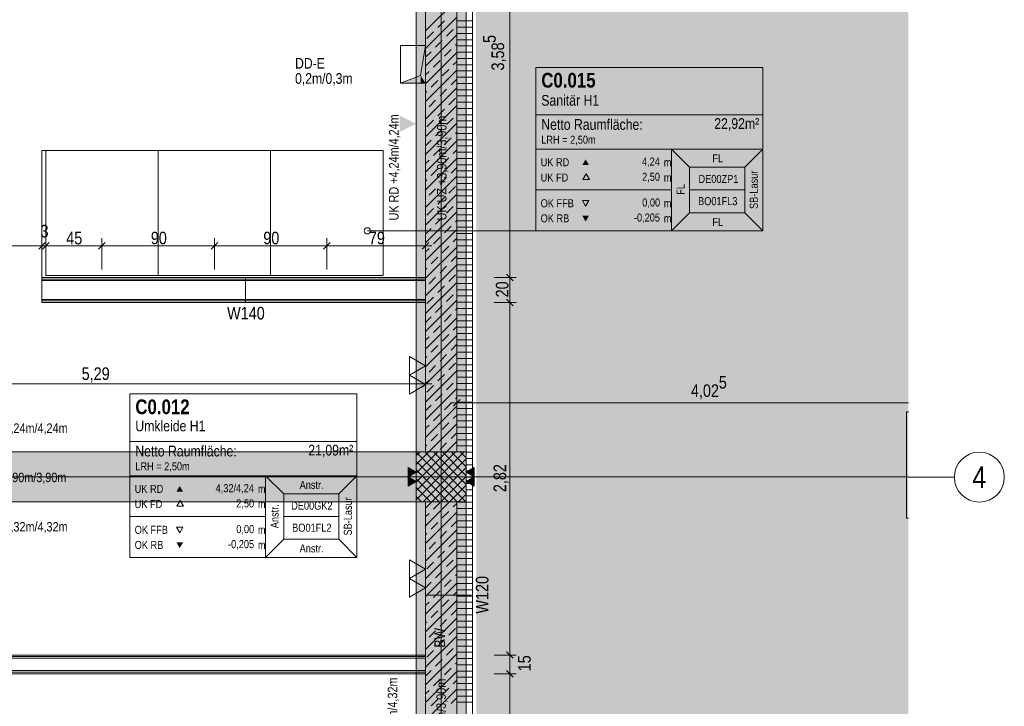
# Model space of a CAD drawing. Extents: x -500 to 300, y 62 to 1162.
# Tile 68 of 90: x -66 to 92, y 573 to 683. Entities that reach past the tile are written whole.
import ezdxf
from ezdxf.enums import TextEntityAlignment as Align
from ezdxf.lldxf.tags import DXFTag

# ---------------------------------------------------------------- set-up
doc = ezdxf.new("R2010")
doc.units = 0
doc.layers.get('0').update_dxf_attribs({"lineweight": 13})
for name, color, linetype, lineweight, true_color in [('00 -Bauelemente -Dämmung innen', 7, 'Continuous', 9, 0xff7fe6), ('00 -Bauelemente -Gipskarton', 7, 'Continuous', 9, 0xff7fe6), ('00_Beschriftung UZ', 3, 'Continuous', 35, 0x00ff00), ('30 -33 Aussenwände- 3 Aussenstützen', 7, 'Continuous', 50, 0x0000dd), ('30 -34 Innenwände- 1 tragend', 7, 'Continuous', 13, 0xdd0806), ('30 -34 Innenwände- 2 nichttragend', 7, 'Continuous', 18, 0xff7fe6), ('30 -35 Decken- 1 Konstruktion-Träger- Stahlbeton', 7, 'Continuous', 13, 0x33aa00), ('30 -35 Decken- 11 Durchbruch', 5, 'Continuous', 15, 0x0000ff), ('40 -41 Abwasser_Wasser_Gas- 1 Abwasser + sanitäre Anlagen', 7, 'Continuous', 9, 0xff6633), ('60 -61 Ausstattung -1 Möbel -verdeckt', 9, 'fein_strichliert-A06G93KA8I', 13, 0x808080), ('70 -72 Beschriftung- 2 Beschriftung Bauteile', 7, 'Continuous', 9, 0x9999ff), ('70 -75 Raumstempel- 1 Raumstempel', 7, 'Continuous', 25, 0xff6600), ('70 -75 Raumstempel-2 Verweislinie', 7, 'Continuous', 9, 0xff6600), ('70 -76 Bemaßung- 2 Allgemein', 9, 'Continuous', 5, 0x808080), ('iwb_Layout Achsbezeichung', 1, 'Continuous', 13, 0xff0000), ('iwb_Layout BA_Markierung', 7, 'Continuous', 9, 0xbadcdc), ('iwb_Schraffur_BW', 7, 'Continuous', 13, 0x7400e8), ('iwb_Schraffur_Unterzug', 7, 'Continuous', 5, 0xffffcc), ('iwb_Sichtbeton', 2, 'Continuous', 50, 0xffff00), ('iwb_Sichtbeton-Shading', 2, 'Continuous', 50, 0xffff00)]:
    doc.layers.add(name, color=color, linetype=linetype, lineweight=lineweight, true_color=true_color)
for name, color, linetype, lineweight in [('70 -71 Achsen- 1 Gebäudeachsen', 7, 'STRICHPUNKT2-A06G93K98I', 18), ('70 -73 Bauteildarst.- 2 verdeckt 0.15', 7, 'fein_strichliert-A06G93KA8I', 15), ('70 -75 Raumstempel- 3 Wandstempel', 7, 'Continuous', 50), ('Keine', 7, 'Continuous', 9)]:
    doc.layers.add(name, color=color, linetype=linetype, lineweight=lineweight)
doc.styles.get("Standard").update_dxf_attribs({"font": 'ARIALN.TTF'})
tags = doc.linetypes.add('fein_strichliert-A06G93KA8I', pattern=[4, 1, -2, 1]).pattern_tags.tags
tags[8:9] = [DXFTag(74, 4), DXFTag(75, 0), DXFTag(340, '0'), DXFTag(46, 0.0), DXFTag(50, 0.0), DXFTag(44, 0.0), DXFTag(45, 0.0)]
tags[6:7] = [DXFTag(74, 4), DXFTag(75, 0), DXFTag(340, '0'), DXFTag(46, 0.0), DXFTag(50, 0.0), DXFTag(44, 0.0), DXFTag(45, 0.0)]
tags[4:5] = [DXFTag(74, 4), DXFTag(75, 0), DXFTag(340, '0'), DXFTag(46, 0.0), DXFTag(50, 0.0), DXFTag(44, 0.0), DXFTag(45, 0.0)]
tags = doc.linetypes.add('STRICHPUNKT2', pattern=[12.7, 6.35, -3.175, 0, -3.175]).pattern_tags.tags
tags[10:11] = [DXFTag(74, 4), DXFTag(75, 0), DXFTag(340, '0'), DXFTag(46, 0.0), DXFTag(50, 0.0), DXFTag(44, 0.0), DXFTag(45, 0.0)]
tags[8:9] = [DXFTag(74, 4), DXFTag(75, 0), DXFTag(340, '0'), DXFTag(46, 0.0), DXFTag(50, 0.0), DXFTag(44, 0.0), DXFTag(45, 0.0)]
tags[6:7] = [DXFTag(74, 4), DXFTag(75, 0), DXFTag(340, '0'), DXFTag(46, 0.0), DXFTag(50, 0.0), DXFTag(44, 0.0), DXFTag(45, 0.0)]
tags[4:5] = [DXFTag(74, 4), DXFTag(75, 0), DXFTag(340, '0'), DXFTag(46, 0.0), DXFTag(50, 0.0), DXFTag(44, 0.0), DXFTag(45, 0.0)]
tags = doc.linetypes.add('STRICHPUNKT2-A06G93K98I', pattern=[12.7, 6.35, -3.175, 0, -3.175]).pattern_tags.tags
tags[10:11] = [DXFTag(74, 4), DXFTag(75, 0), DXFTag(340, '0'), DXFTag(46, 0.0), DXFTag(50, 0.0), DXFTag(44, 0.0), DXFTag(45, 0.0)]
tags[8:9] = [DXFTag(74, 4), DXFTag(75, 0), DXFTag(340, '0'), DXFTag(46, 0.0), DXFTag(50, 0.0), DXFTag(44, 0.0), DXFTag(45, 0.0)]
tags[6:7] = [DXFTag(74, 4), DXFTag(75, 0), DXFTag(340, '0'), DXFTag(46, 0.0), DXFTag(50, 0.0), DXFTag(44, 0.0), DXFTag(45, 0.0)]
tags[4:5] = [DXFTag(74, 4), DXFTag(75, 0), DXFTag(340, '0'), DXFTag(46, 0.0), DXFTag(50, 0.0), DXFTag(44, 0.0), DXFTag(45, 0.0)]

# ---------------------------------------------------------------- blocks, each defined once
blk = doc.blocks.new('Shading-A06G93H18I', base_point=(43.75, 776.65))
at = {"layer": 'iwb_Sichtbeton-Shading', "color": 51, "true_color": 0xffff7f}
blk.add_solid([(-0.5, 772.25), (-0.5, 317.12), (-1.1, 771.65), (-1.1, 317.12)], dxfattribs=at)
blk = doc.blocks.new('Polygon-A06G93K38I')
at = {"color": 0, "linetype": 'ByBlock', "lineweight": -2, "ltscale": 0.13}
blk.add_solid([(7.39, 86.7), (7.23, 1083.81), (76.5, 86.52), (76.5, 1083.81)], dxfattribs=at)
blk = doc.blocks.new('Referenz-A06G93KB8I')
at = {"layer": '00 -Bauelemente -Dämmung innen', "color": 0, "linetype": 'Continuous', "lineweight": -2, "ltscale": 0.13}
for p, q in [((-0.8, 640.85), (-62.2, 640.85)), ((-0.8, 637.85), (-62.2, 637.85)), ((-151.8, 580.45), (-0.8, 580.45)), ((-151.8, 578.45), (-0.8, 578.45))]:
    blk.add_line(p, q, dxfattribs=at)
at = {"layer": '00 -Bauelemente -Gipskarton', "color": 0, "linetype": 'Continuous', "lineweight": -2, "ltscale": 0.13}
for p, q in [((-0.8, 641.35), (-62.2, 641.35)), ((-0.8, 641.1), (-62.2, 641.1)), ((-0.8, 640.85), (-62.2, 640.85)), ((-0.8, 637.85), (-62.2, 637.85)), ((-0.8, 637.6), (-62.2, 637.6)), ((-0.8, 637.35), (-62.2, 637.35)), ((-151.8, 580.45), (-0.8, 580.45)), ((-151.55, 580.7), (-0.8, 580.7)), ((-151.3, 580.95), (-0.8, 580.95)), ((-151.8, 578.45), (-0.8, 578.45)), ((-151.55, 578.2), (-0.8, 578.2)), ((-151.3, 577.95), (-0.8, 577.95))]:
    blk.add_line(p, q, dxfattribs=at)
at = {"layer": '00_Beschriftung UZ', "color": 0, "lineweight": -2}
for points in [[(-4.97, 664.61), (-2.3, 665.94), (-4.97, 667.28)], [(0.37, 664.61), (-2.3, 665.94), (0.37, 667.28)]]:
    blk.add_solid(points, dxfattribs=at)
at = {"layer": '30 -33 Aussenwände- 3 Aussenstützen', "color": 0, "lineweight": -2}
for p, q in [((-2.3, 612.85), (-1.69, 613.45)), ((-2.3, 611.43), (-0.28, 613.45)), ((-2.3, 610.02), (1.14, 613.45)), ((-2.3, 608.6), (2.55, 613.45)), ((-2.3, 607.19), (3.97, 613.45)), ((-2.3, 605.77), (5.38, 613.45)), ((-2.3, 613.4), (5.65, 605.45)), ((-0.94, 613.45), (5.7, 606.81)), ((0.47, 613.45), (5.7, 608.23)), ((1.89, 613.45), (5.7, 609.64)), ((3.3, 613.45), (5.7, 611.05)), ((4.72, 613.45), (5.7, 612.47)), ((-2.3, 611.98), (4.23, 605.45)), ((-1.21, 605.45), (5.7, 612.36)), ((-2.3, 610.57), (2.82, 605.45)), ((0.21, 605.45), (5.7, 610.95)), ((1.7, 610.45), (1.7, 608.45)), ((-2.3, 609.16), (1.4, 605.45)), ((0.7, 609.45), (2.7, 609.45)), ((1.62, 605.45), (5.7, 609.53)), ((-2.3, 607.74), (-0.01, 605.45)), ((3.04, 605.45), (5.7, 608.12)), ((-2.3, 606.33), (-1.43, 605.45)), ((4.45, 605.45), (5.7, 606.7))]:
    blk.add_line(p, q, dxfattribs=at)
at = {"layer": '30 -33 Aussenwände- 3 Aussenstützen', "color": 0, "linetype": 'Continuous', "lineweight": -2, "ltscale": 0.13}
for p, q in [((5.7, 613.45), (-2.3, 613.45)), ((-2.3, 613.45), (-2.3, 605.45)), ((5.7, 605.45), (5.7, 613.45)), ((-2.3, 605.45), (5.7, 605.45))]:
    blk.add_line(p, q, dxfattribs=at)
at = {"layer": '30 -34 Innenwände- 1 tragend', "color": 0, "linetype": 'Continuous', "lineweight": -2, "ltscale": 0.13}
for p, q in [((-0.8, 613.45), (-0.8, 770.45)), ((6.7, 613.45), (6.7, 770.45)), ((-0.8, 613.45), (5.7, 613.45)), ((-0.8, 605.45), (5.7, 605.45)), ((-0.8, 580.95), (-0.8, 605.45)), ((6.7, 553.45), (6.7, 605.45)), ((-0.8, 553.45), (-0.8, 577.95))]:
    blk.add_line(p, q, dxfattribs=at)
at = {"layer": '30 -34 Innenwände- 1 tragend', "color": 0, "lineweight": -2}
for p, q in [((-0.8, 613.45), (-0.8, 770.45)), ((4.2, 613.45), (4.2, 770.45)), ((-0.8, 680.81), (4.2, 685.81)), ((-0.8, 677.98), (4.2, 682.98)), ((1.16, 681.36), (2.22, 682.42)), ((2.57, 679.94), (3.63, 681)), ((-0.8, 675.16), (4.2, 680.16)), ((-0.61, 679.59), (0.45, 680.65)), ((0.81, 678.18), (1.87, 679.24)), ((2.22, 676.76), (3.28, 677.82)), ((3.99, 678.53), (4.2, 678.74)), ((-0.8, 676.57), (0.1, 677.47)), ((-0.8, 672.33), (4.2, 677.33)), ((0.45, 674.99), (1.51, 676.05)), ((1.87, 673.58), (2.93, 674.64)), ((3.63, 675.35), (4.2, 675.91)), ((-0.8, 669.5), (4.2, 674.5)), ((-0.8, 673.74), (-0.25, 674.29)), ((3.28, 672.16), (4.2, 673.09)), ((-0.8, 666.67), (4.2, 671.67)), ((0.1, 671.81), (1.16, 672.87)), ((1.51, 670.4), (2.57, 671.46)), ((-0.8, 670.91), (-0.61, 671.1)), ((2.93, 668.98), (3.99, 670.04)), ((-0.8, 663.84), (4.2, 668.84)), ((-0.25, 668.63), (0.81, 669.69)), ((1.16, 667.22), (2.22, 668.28)), ((2.57, 665.8), (3.63, 666.86)), ((-0.8, 661.01), (4.2, 666.01)), ((-0.61, 665.45), (0.45, 666.51)), ((0.81, 664.03), (1.87, 665.09)), ((2.22, 662.62), (3.28, 663.68)), ((3.99, 664.39), (4.2, 664.6)), ((-0.8, 662.43), (0.1, 663.33)), ((-0.8, 658.19), (4.2, 663.19)), ((0.45, 660.85), (1.51, 661.91)), ((1.87, 659.44), (2.93, 660.5)), ((3.63, 661.2), (4.2, 661.77)), ((-0.8, 655.36), (4.2, 660.36)), ((-0.8, 659.6), (-0.25, 660.14)), ((3.28, 658.02), (4.2, 658.94)), ((-0.8, 652.53), (4.2, 657.53)), ((0.1, 657.67), (1.16, 658.73)), ((1.51, 656.26), (2.57, 657.32)), ((-0.8, 656.77), (-0.61, 656.96)), ((2.93, 654.84), (3.99, 655.9)), ((-0.8, 649.7), (4.2, 654.7)), ((-0.25, 654.49), (0.81, 655.55)), ((1.16, 653.07), (2.22, 654.13)), ((2.57, 651.66), (3.63, 652.72)), ((-0.8, 646.87), (4.2, 651.87)), ((-0.61, 651.31), (0.45, 652.37)), ((0.81, 649.89), (1.87, 650.95)), ((2.22, 648.48), (3.28, 649.54)), ((3.99, 650.24), (4.2, 650.46)), ((-0.8, 648.29), (0.1, 649.18)), ((-0.8, 644.04), (4.2, 649.04)), ((0.45, 646.71), (1.51, 647.77)), ((-0.8, 641.22), (4.2, 646.22)), ((1.87, 645.29), (2.93, 646.36)), ((3.63, 647.06), (4.2, 647.63)), ((-0.8, 645.46), (-0.25, 646)), ((3.28, 643.88), (4.2, 644.8)), ((-0.8, 638.39), (4.2, 643.39)), ((0.1, 643.53), (1.16, 644.59)), ((1.51, 642.11), (2.57, 643.17)), ((-0.8, 642.63), (-0.61, 642.82)), ((2.93, 640.7), (3.99, 641.76)), ((-0.8, 635.56), (4.2, 640.56)), ((-0.25, 640.35), (0.81, 641.41)), ((1.16, 638.93), (2.22, 639.99)), ((2.57, 637.52), (3.63, 638.58)), ((-0.8, 632.73), (4.2, 637.73)), ((-0.61, 637.16), (0.45, 638.22)), ((0.81, 635.75), (1.87, 636.81)), ((2.22, 634.33), (3.28, 635.4)), ((3.99, 636.1), (4.2, 636.32)), ((-0.8, 634.14), (0.1, 635.04)), ((-0.8, 629.9), (4.2, 634.9)), ((0.45, 632.57), (1.51, 633.63)), ((-0.8, 627.07), (4.2, 632.07)), ((1.87, 631.15), (2.93, 632.21)), ((3.63, 632.92), (4.2, 633.49)), ((-0.8, 631.32), (-0.25, 631.86)), ((0.1, 629.39), (1.16, 630.45)), ((3.28, 629.74), (4.2, 630.66)), ((-0.8, 624.24), (4.2, 629.24)), ((1.51, 627.97), (2.57, 629.03)), ((-0.8, 628.49), (-0.61, 628.68)), ((2.93, 626.56), (3.99, 627.62)), ((-0.8, 621.42), (4.2, 626.42)), ((-0.25, 626.2), (0.81, 627.26)), ((1.16, 624.79), (2.22, 625.85)), ((2.57, 623.37), (3.63, 624.44)), ((-0.8, 618.59), (4.2, 623.59)), ((-0.61, 623.02), (0.45, 624.08)), ((0.81, 621.61), (1.87, 622.67)), ((2.22, 620.19), (3.28, 621.25)), ((3.99, 621.96), (4.2, 622.17)), ((-0.8, 620), (0.1, 620.9)), ((-0.8, 615.76), (4.2, 620.76)), ((0.45, 618.42), (1.51, 619.49)), ((-0.28, 613.45), (4.2, 617.93)), ((1.87, 617.01), (2.93, 618.07)), ((3.63, 618.78), (4.2, 619.34)), ((-0.8, 617.17), (-0.25, 617.72)), ((0.1, 615.24), (1.16, 616.3)), ((3.28, 615.6), (4.2, 616.52)), ((1.51, 613.83), (2.57, 614.89)), ((2.55, 613.45), (4.2, 615.1)), ((-0.8, 614.34), (-0.61, 614.54)), ((3.97, 613.45), (3.99, 613.48)), ((-0.8, 604.45), (0.21, 605.45)), ((-0.8, 601.62), (3.04, 605.45)), ((-0.8, 553.45), (-0.8, 605.45)), ((0.45, 604.28), (1.51, 605.34)), ((4.2, 553.45), (4.2, 605.45)), ((-0.8, 598.79), (4.2, 603.79)), ((1.87, 602.87), (2.93, 603.93)), ((3.63, 604.64), (4.2, 605.2)), ((-0.8, 603.03), (-0.25, 603.58)), ((0.1, 601.1), (1.16, 602.16)), ((3.28, 601.45), (4.2, 602.37)), ((-0.8, 595.96), (4.2, 600.96)), ((1.51, 599.69), (2.57, 600.75)), ((-0.8, 600.2), (-0.61, 600.39)), ((-0.25, 597.92), (0.81, 598.98)), ((2.93, 598.27), (3.99, 599.33)), ((-0.8, 593.13), (4.2, 598.13)), ((1.16, 596.5), (2.22, 597.57)), ((-0.61, 594.74), (0.45, 595.8)), ((2.57, 595.09), (3.63, 596.15)), ((-0.8, 590.3), (4.2, 595.3)), ((0.81, 593.32), (1.87, 594.38)), ((-0.8, 591.72), (0.1, 592.62)), ((2.22, 591.91), (3.28, 592.97)), ((3.99, 593.68), (4.2, 593.89)), ((-0.8, 587.47), (4.2, 592.47)), ((0.45, 590.14), (1.51, 591.2)), ((3.63, 590.49), (4.2, 591.06)), ((-0.8, 584.65), (4.2, 589.65)), ((1.87, 588.73), (2.93, 589.79)), ((-0.8, 588.89), (-0.25, 589.43)), ((0.1, 586.96), (1.16, 588.02)), ((3.28, 587.31), (4.2, 588.23)), ((-0.8, 581.82), (4.2, 586.82)), ((1.51, 585.54), (2.57, 586.61)), ((-0.8, 586.06), (-0.61, 586.25)), ((-0.25, 583.78), (0.81, 584.84)), ((2.93, 584.13), (3.99, 585.19)), ((-0.8, 578.99), (4.2, 583.99)), ((1.16, 582.36), (2.22, 583.42)), ((-0.61, 580.59), (0.45, 581.66)), ((2.57, 580.95), (3.63, 582.01)), ((-0.8, 576.16), (4.2, 581.16)), ((0.81, 579.18), (1.87, 580.24)), ((-0.8, 577.58), (0.1, 578.47)), ((2.22, 577.77), (3.28, 578.83)), ((3.99, 579.53), (4.2, 579.75)), ((-0.8, 573.33), (4.2, 578.33)), ((0.45, 576), (1.51, 577.06)), ((3.63, 576.35), (4.2, 576.92)), ((-0.8, 570.5), (4.2, 575.5)), ((-0.8, 574.75), (-0.25, 575.29)), ((1.87, 574.58), (2.93, 575.64)), ((0.1, 572.82), (1.16, 573.88)), ((3.28, 573.17), (4.2, 574.09))]:
    blk.add_line(p, q, dxfattribs=at)
at = {"layer": '30 -34 Innenwände- 2 nichttragend', "color": 0, "lineweight": -2}
for p, q in [((4.2, 613.45), (4.2, 770.45)), ((6.7, 613.45), (6.7, 770.45)), ((6.7, 682.39), (4.2, 682.39)), ((6.7, 681.39), (4.2, 681.39)), ((6.7, 680.39), (4.2, 680.39)), ((6.7, 679.39), (4.2, 679.39)), ((6.7, 678.39), (4.2, 678.39)), ((6.7, 677.39), (4.2, 677.39)), ((6.7, 676.39), (4.2, 676.39)), ((6.7, 675.39), (4.2, 675.39)), ((6.7, 674.39), (4.2, 674.39)), ((6.7, 673.39), (4.2, 673.39)), ((6.7, 672.39), (4.2, 672.39)), ((6.7, 671.39), (4.2, 671.39)), ((6.7, 670.39), (4.2, 670.39)), ((6.7, 669.39), (4.2, 669.39)), ((6.7, 668.39), (4.2, 668.39)), ((6.7, 667.39), (4.2, 667.39)), ((6.7, 666.39), (4.2, 666.39)), ((6.7, 665.39), (4.2, 665.39)), ((6.7, 664.39), (4.2, 664.39)), ((6.7, 663.39), (4.2, 663.39)), ((6.7, 662.39), (4.2, 662.39)), ((6.7, 661.39), (4.2, 661.39)), ((6.7, 660.39), (4.2, 660.39)), ((6.7, 659.39), (4.2, 659.39)), ((6.7, 658.39), (4.2, 658.39)), ((6.7, 657.39), (4.2, 657.39)), ((6.7, 656.39), (4.2, 656.39)), ((6.7, 655.39), (4.2, 655.39)), ((6.7, 654.39), (4.2, 654.39)), ((6.7, 653.39), (4.2, 653.39)), ((6.7, 652.39), (4.2, 652.39)), ((6.7, 651.39), (4.2, 651.39)), ((6.7, 650.39), (4.2, 650.39)), ((6.7, 649.39), (4.2, 649.39)), ((6.7, 648.39), (4.2, 648.39)), ((6.7, 647.39), (4.2, 647.39)), ((6.7, 646.39), (4.2, 646.39)), ((6.7, 645.39), (4.2, 645.39)), ((6.7, 644.39), (4.2, 644.39)), ((6.7, 643.39), (4.2, 643.39)), ((6.7, 642.39), (4.2, 642.39)), ((6.7, 641.39), (4.2, 641.39)), ((6.7, 640.39), (4.2, 640.39)), ((6.7, 639.39), (4.2, 639.39)), ((6.7, 638.39), (4.2, 638.39)), ((6.7, 637.39), (4.2, 637.39)), ((6.7, 636.39), (4.2, 636.39)), ((6.7, 635.39), (4.2, 635.39)), ((6.7, 634.39), (4.2, 634.39)), ((6.7, 633.39), (4.2, 633.39)), ((6.7, 632.39), (4.2, 632.39)), ((6.7, 631.39), (4.2, 631.39)), ((6.7, 630.39), (4.2, 630.39)), ((6.7, 629.39), (4.2, 629.39)), ((6.7, 628.39), (4.2, 628.39)), ((6.7, 627.39), (4.2, 627.39)), ((6.7, 626.39), (4.2, 626.39)), ((6.7, 625.39), (4.2, 625.39)), ((6.7, 624.39), (4.2, 624.39)), ((6.7, 623.39), (4.2, 623.39)), ((6.7, 622.39), (4.2, 622.39)), ((6.7, 621.39), (4.2, 621.39)), ((6.7, 620.39), (4.2, 620.39)), ((6.7, 619.39), (4.2, 619.39)), ((6.7, 618.39), (4.2, 618.39)), ((6.7, 617.39), (4.2, 617.39)), ((6.7, 616.39), (4.2, 616.39)), ((6.7, 615.39), (4.2, 615.39)), ((6.7, 614.39), (4.2, 614.39)), ((5.7, 613.45), (5.7, 605.45)), ((5.7, 613.39), (6.7, 613.39)), ((6.7, 613.45), (6.7, 605.45)), ((5.7, 612.39), (6.7, 612.39)), ((5.7, 611.39), (6.7, 611.39)), ((5.7, 610.39), (6.7, 610.39)), ((5.7, 609.39), (6.7, 609.39)), ((5.7, 608.39), (6.7, 608.39)), ((5.7, 607.39), (6.7, 607.39)), ((4.2, 553.45), (4.2, 605.45)), ((6.7, 605.39), (4.2, 605.39)), ((5.7, 606.39), (6.7, 606.39)), ((6.7, 553.45), (6.7, 605.45)), ((6.7, 604.39), (4.2, 604.39)), ((6.7, 603.39), (4.2, 603.39)), ((6.7, 602.39), (4.2, 602.39)), ((6.7, 601.39), (4.2, 601.39)), ((6.7, 600.39), (4.2, 600.39)), ((6.7, 599.39), (4.2, 599.39)), ((6.7, 598.39), (4.2, 598.39)), ((6.7, 597.39), (4.2, 597.39)), ((6.7, 596.39), (4.2, 596.39)), ((6.7, 595.39), (4.2, 595.39)), ((6.7, 594.39), (4.2, 594.39)), ((6.7, 593.39), (4.2, 593.39)), ((6.7, 592.39), (4.2, 592.39)), ((6.7, 591.39), (4.2, 591.39)), ((6.7, 590.39), (4.2, 590.39)), ((6.7, 589.39), (4.2, 589.39)), ((6.7, 588.39), (4.2, 588.39)), ((6.7, 587.39), (4.2, 587.39)), ((6.7, 586.39), (4.2, 586.39)), ((6.7, 585.39), (4.2, 585.39)), ((6.7, 584.39), (4.2, 584.39)), ((6.7, 583.39), (4.2, 583.39)), ((6.7, 582.39), (4.2, 582.39)), ((6.7, 581.39), (4.2, 581.39)), ((6.7, 580.39), (4.2, 580.39)), ((6.7, 579.39), (4.2, 579.39)), ((6.7, 578.39), (4.2, 578.39)), ((6.7, 577.39), (4.2, 577.39)), ((6.7, 576.39), (4.2, 576.39)), ((6.7, 575.39), (4.2, 575.39)), ((6.7, 574.39), (4.2, 574.39)), ((6.7, 573.39), (4.2, 573.39))]:
    blk.add_line(p, q, dxfattribs=at)
at = {"layer": '30 -34 Innenwände- 2 nichttragend', "color": 0, "linetype": 'Continuous', "lineweight": -2, "ltscale": 0.13}
for p, q in [((-62.2, 661.65), (-61.6, 661.65)), ((-62.2, 661.65), (-62.2, 641.35)), ((-61.6, 661.65), (-61.6, 641.65)), ((-0.8, 641.35), (-62.2, 641.35)), ((-62.2, 641.35), (-62.2, 637.35)), ((-0.8, 641.35), (-0.8, 637.35)), ((-0.8, 637.35), (-62.2, 637.35)), ((5.7, 613.45), (5.7, 605.45)), ((6.7, 613.45), (6.7, 605.45)), ((-151.3, 580.95), (-0.8, 580.95)), ((-151.3, 577.95), (-0.8, 577.95))]:
    blk.add_line(p, q, dxfattribs=at)
at = {"layer": '30 -35 Decken- 1 Konstruktion-Träger- Stahlbeton', "color": 0, "linetype": 'fein_strichliert-A06G93KA8I', "lineweight": -2, "ltscale": 0.13}
for p, q in [((-2.3, 227.45), (-2.3, 770.45)), ((5.7, 227.45), (5.7, 770.45)), ((-298.3, 613.45), (-2.3, 613.45)), ((-298.3, 605.45), (-2.3, 605.45))]:
    blk.add_line(p, q, dxfattribs=at)
at = {"layer": '30 -35 Decken- 1 Konstruktion-Träger- Stahlbeton', "color": 0, "lineweight": -2}
blk.add_line((-2.3, 613.45), (-2.3, 605.45), dxfattribs=at)
at = {"layer": '30 -35 Decken- 11 Durchbruch', "color": 0, "linetype": 'Continuous', "lineweight": -2, "ltscale": 0.13}
for p, q in [((-4.8, 672.45), (-4.8, 678.45)), ((-4.8, 678.45), (-0.8, 678.45)), ((-0.8, 678.45), (-1.6, 673.65)), ((-0.8, 672.45), (-0.8, 678.45)), ((-1.6, 673.65), (-4.8, 672.45)), ((-4.8, 672.45), (-0.8, 672.45))]:
    blk.add_line(p, q, dxfattribs=at)
at = {"layer": '30 -35 Decken- 11 Durchbruch', "color": 0, "lineweight": -2}
for points in [[(-0.8, 672.45), (-1.6, 673.65), (-0.8, 678.45)], [(-1.6, 672.45), (-4.8, 672.45), (-1.6, 673.65)], [(-1.6, 672.45), (-1.6, 673.65), (-0.8, 672.45)]]:
    blk.add_solid(points, dxfattribs=at)
at = {"layer": '40 -41 Abwasser_Wasser_Gas- 1 Abwasser + sanitäre Anlagen', "color": 0, "linetype": 'Continuous', "lineweight": -2, "ltscale": 0.13}
for p, q in [((-52.6, 647.65), (-52.6, 642.65)), ((-34.6, 647.65), (-34.6, 642.65)), ((-16.6, 647.65), (-16.6, 642.65))]:
    blk.add_line(p, q, dxfattribs=at)
at = {"layer": '60 -61 Ausstattung -1 Möbel -verdeckt', "color": 0, "linetype": 'fein_strichliert-A06G93KA8I', "lineweight": -2, "ltscale": 0.13}
for p, q in [((-61.6, 661.65), (-43.6, 661.65)), ((-61.6, 641.65), (-61.6, 661.65)), ((-43.6, 661.65), (-43.6, 641.65)), ((-43.6, 661.65), (-25.6, 661.65)), ((-43.6, 641.65), (-43.6, 661.65)), ((-25.6, 661.65), (-7.6, 661.65)), ((-25.6, 641.65), (-25.6, 661.65)), ((-25.6, 661.65), (-25.6, 641.65)), ((-7.6, 661.65), (-7.6, 641.65)), ((-43.6, 641.65), (-61.6, 641.65)), ((-25.6, 641.65), (-43.6, 641.65)), ((-7.6, 641.65), (-25.6, 641.65))]:
    blk.add_line(p, q, dxfattribs=at)
at = {"layer": '70 -71 Achsen- 1 Gebäudeachsen', "color": 0, "linetype": 'STRICHPUNKT2-A06G93K98I', "lineweight": -2, "ltscale": 0.13}
for p, q in [((1.7, 1084.39), (1.7, 84.95)), ((-387.24, 609.45), (76.5, 609.45))]:
    blk.add_line(p, q, dxfattribs=at)
at = {"layer": '70 -72 Beschriftung- 2 Beschriftung Bauteile', "color": 0, "lineweight": -2}
for p, q in [((-0.8, 627.2), (-3.4, 628.7)), ((-3.4, 628.7), (-3.4, 625.7)), ((-3.4, 625.7), (-0.8, 627.2)), ((-0.8, 624.2), (-3.4, 625.7)), ((-3.4, 625.7), (-3.4, 622.7)), ((-3.4, 622.7), (-0.8, 624.2)), ((-2.3, 610.2), (-3.6, 610.95)), ((-3.6, 610.95), (-3.6, 609.45)), ((-3.6, 609.45), (-2.3, 610.2)), ((5.7, 610.2), (7, 610.95)), ((7, 609.45), (5.7, 610.2)), ((7, 610.95), (7, 609.45)), ((-2.3, 608.7), (-3.6, 609.45)), ((-3.6, 609.45), (-3.6, 607.95)), ((-3.6, 607.95), (-2.3, 608.7)), ((5.7, 608.7), (7, 609.45)), ((7, 607.95), (5.7, 608.7)), ((7, 609.45), (7, 607.95)), ((-0.8, 594.7), (-3.4, 596.2)), ((-3.4, 596.2), (-3.4, 593.2)), ((-3.4, 593.2), (-0.8, 594.7)), ((-0.8, 591.7), (-3.4, 593.2)), ((-3.4, 593.2), (-3.4, 590.2)), ((-3.4, 590.2), (-0.8, 591.7))]:
    blk.add_line(p, q, dxfattribs=at)
for points in [[(-3.6, 609.45), (-3.6, 610.95), (-2.3, 610.2)], [(7, 609.45), (5.7, 610.2), (7, 610.95)], [(-3.6, 607.95), (-3.6, 609.45), (-2.3, 608.7)], [(7, 607.95), (5.7, 608.7), (7, 609.45)]]:
    blk.add_solid(points, dxfattribs=at)
at = {"layer": '70 -73 Bauteildarst.- 2 verdeckt 0.15', "color": 0, "linetype": 'fein_strichliert-A06G93KA8I', "lineweight": -2, "ltscale": 0.13}
for p, q in [((76.2, 619.85), (76.5, 619.85)), ((76.2, 602.85), (76.2, 619.85)), ((76.5, 602.85), (76.2, 602.85))]:
    blk.add_line(p, q, dxfattribs=at)
at = {"layer": '70 -75 Raumstempel- 1 Raumstempel', "color": 0, "lineweight": -2}
for p, q in [((16.85, 674.95), (16.85, 648.81)), ((53.18, 674.95), (16.85, 674.95)), ((53.18, 648.81), (53.18, 674.95)), ((53.18, 667.36), (16.85, 667.36)), ((16.85, 661.88), (38.58, 661.88)), ((41.47, 658.98), (38.58, 661.88)), ((53.18, 661.88), (38.58, 661.88)), ((38.58, 661.88), (38.58, 648.81)), ((50.3, 658.98), (53.18, 661.88)), ((41.47, 651.71), (41.47, 658.98)), ((41.47, 658.98), (50.3, 658.98)), ((50.3, 651.71), (50.3, 658.98)), ((24.89, 657.92), (24.37, 657.02)), ((25.42, 657.02), (24.89, 657.92)), ((24.37, 657.02), (25.42, 657.02)), ((16.85, 655.35), (38.58, 655.35)), ((50.3, 655.35), (41.47, 655.35)), ((24.82, 652.74), (24.3, 653.65)), ((24.3, 653.65), (25.34, 653.65)), ((25.34, 653.65), (24.82, 652.74)), ((41.47, 651.71), (38.58, 648.81)), ((41.47, 651.71), (50.3, 651.71)), ((50.3, 651.71), (53.18, 648.81)), ((53.18, 648.81), (16.85, 648.81)), ((-48.12, 622.71), (-48.12, 596.57)), ((-11.8, 622.71), (-48.12, 622.71)), ((-11.8, 596.57), (-11.8, 622.71)), ((-11.8, 615.11), (-48.12, 615.11)), ((-48.12, 609.64), (-26.4, 609.64)), ((-23.51, 606.74), (-26.4, 609.64)), ((-11.8, 609.64), (-26.4, 609.64)), ((-26.4, 609.64), (-26.4, 596.57)), ((-14.68, 606.74), (-11.8, 609.64)), ((-40.09, 605.68), (-40.61, 604.77)), ((-39.56, 604.77), (-40.09, 605.68)), ((-23.51, 599.46), (-23.51, 606.74)), ((-23.51, 606.74), (-14.68, 606.74)), ((-14.68, 599.46), (-14.68, 606.74)), ((-40.61, 604.77), (-39.56, 604.77)), ((-48.12, 603.1), (-26.4, 603.1)), ((-14.68, 603.1), (-23.51, 603.1)), ((-40.16, 600.5), (-40.68, 601.4)), ((-40.68, 601.4), (-39.63, 601.4)), ((-39.63, 601.4), (-40.16, 600.5)), ((-23.51, 599.46), (-26.4, 596.57)), ((-23.51, 599.46), (-14.68, 599.46)), ((-14.68, 599.46), (-11.8, 596.57)), ((-11.8, 596.57), (-48.12, 596.57))]:
    blk.add_line(p, q, dxfattribs=at)
for points in [[(25.34, 659.34), (24.82, 660.24), (24.3, 659.34)], [(25.34, 651.21), (24.82, 650.3), (24.3, 651.21)], [(-39.63, 607.09), (-40.16, 608), (-40.68, 607.09)], [(-39.63, 598.96), (-40.16, 598.05), (-40.68, 598.96)]]:
    blk.add_solid(points, dxfattribs=at)
at = {"layer": '70 -75 Raumstempel- 3 Wandstempel', "color": 0, "linetype": 'Continuous', "lineweight": -2, "ltscale": 0.13}
blk.add_line((-29.62, 637.35), (-29.62, 641.35), dxfattribs=at)
at = {"layer": '70 -75 Raumstempel-2 Verweislinie', "color": 0, "linetype": 'Continuous', "lineweight": -2, "ltscale": 0.13}
blk.add_line((-10.11, 648.81), (16.85, 648.81), dxfattribs=at)
at = {"layer": '70 -75 Raumstempel-2 Verweislinie', "color": 0, "linetype": 'ByBlock', "lineweight": -2, "ltscale": 0.13}
blk.add_circle((-10.11, 648.81), 0.5, dxfattribs=at)
at = {"layer": '70 -76 Bemaßung- 2 Allgemein', "color": 0, "linetype": 'Continuous', "lineweight": -2, "ltscale": 0.13}
for p, q in [((12.7, 642.41), (12.7, 711.99)), ((-63.26, 646.41), (-85.14, 646.41)), ((-63.26, 646.41), (-64.32, 646.41)), ((-61.2, 646.41), (-63.26, 646.41)), ((-61.2, 646.41), (-63.26, 646.41)), ((-61.67, 646.94), (-62.73, 645.88)), ((-61.67, 646.94), (-62.73, 645.88)), ((-62.6, 646.41), (-60.54, 646.41)), ((-62.6, 646.41), (-60.54, 646.41)), ((-62.2, 643.91), (-62.2, 647.41)), ((-62.2, 643.91), (-62.2, 647.41)), ((-61.6, 646.41), (-62.2, 646.41)), ((-62.13, 645.88), (-61.07, 646.94)), ((-62.13, 645.88), (-61.07, 646.94)), ((-61.6, 643.91), (-61.6, 647.41)), ((-61.6, 643.91), (-61.6, 647.41)), ((-53.66, 646.41), (-60.54, 646.41)), ((-60.54, 646.41), (-59.48, 646.41)), ((-51.6, 646.41), (-53.66, 646.41)), ((-53.6, 646.41), (-51.54, 646.41)), ((-53.13, 645.88), (-52.07, 646.94)), ((-52.07, 646.94), (-53.13, 645.88)), ((-52.6, 644.71), (-52.6, 647.41)), ((-52.6, 644.71), (-52.6, 647.41)), ((-35.66, 646.41), (-51.54, 646.41)), ((-33.6, 646.41), (-35.66, 646.41)), ((-35.6, 646.41), (-33.54, 646.41)), ((-34.07, 646.94), (-35.13, 645.88)), ((-35.13, 645.88), (-34.07, 646.94)), ((-34.6, 644.71), (-34.6, 647.41)), ((-34.6, 644.71), (-34.6, 647.41)), ((-17.66, 646.41), (-33.54, 646.41)), ((-15.6, 646.41), (-17.66, 646.41)), ((-17.6, 646.41), (-15.54, 646.41)), ((-17.13, 645.88), (-16.07, 646.94)), ((-16.07, 646.94), (-17.13, 645.88)), ((-16.6, 644.65), (-16.6, 647.41)), ((-16.6, 644.65), (-16.6, 647.41)), ((-1.86, 646.41), (-15.54, 646.41)), ((0.2, 646.41), (-1.86, 646.41)), ((-0.27, 646.94), (-1.33, 645.88)), ((-0.8, 643.91), (-0.8, 647.41)), ((13.23, 640.82), (12.17, 641.88)), ((12.17, 641.88), (13.23, 640.82)), ((12.7, 640.35), (12.7, 642.41)), ((12.7, 642.35), (12.7, 640.29)), ((10.2, 641.35), (13.7, 641.35)), ((10.2, 641.35), (13.7, 641.35)), ((12.7, 638.41), (12.7, 640.29)), ((12.7, 636.35), (12.7, 638.41)), ((12.7, 638.35), (12.7, 636.29)), ((10.2, 637.35), (13.7, 637.35)), ((10.2, 637.35), (13.7, 637.35)), ((12.17, 637.88), (13.23, 636.82)), ((13.23, 636.82), (12.17, 637.88)), ((12.7, 582.01), (12.7, 636.29)), ((-0.8, 626.85), (-0.8, 623.35)), ((-1.86, 624.35), (-105.54, 624.35)), ((0.2, 624.35), (-1.86, 624.35)), ((-0.27, 624.88), (-1.33, 623.82)), ((3.2, 621.3), (5.26, 621.3)), ((3.67, 620.77), (4.73, 621.83)), ((4.2, 618.8), (4.2, 622.3)), ((76.5, 621.3), (5.26, 621.3)), ((12.7, 582.01), (12.7, 583.07)), ((12.7, 579.95), (12.7, 582.01)), ((12.7, 579.95), (12.7, 582.01)), ((10.2, 580.95), (13.7, 580.95)), ((10.2, 580.95), (13.7, 580.95)), ((13.23, 580.42), (12.17, 581.48)), ((13.23, 580.42), (12.17, 581.48)), ((12.7, 577.95), (12.7, 580.95)), ((12.17, 578.48), (13.23, 577.42)), ((12.17, 578.48), (13.23, 577.42)), ((12.7, 578.95), (12.7, 576.89)), ((12.7, 578.95), (12.7, 576.89)), ((10.2, 577.95), (13.7, 577.95)), ((10.2, 577.95), (13.7, 577.95)), ((12.7, 576.89), (12.7, 575.83)), ((12.7, 522.61), (12.7, 576.89))]:
    blk.add_line(p, q, dxfattribs=at)
at = {"layer": 'Keine', "color": 0, "lineweight": -2}
blk.add_line((6.54, 590.52), (-0.63, 590.52), dxfattribs=at)
at = {"layer": '00_Beschriftung UZ', "color": 0, "linetype": 'ByBlock', "lineweight": -2, "ltscale": 0.13, "char_height": 1.5103, "attachment_point": 1, "rotation": 90}
for s, insert in [('{\\fArial Narrow;UK RD +4,24m/4,24m}', (-6.64, 650.47)), ('{\\fArial Narrow;UK UZ +3,90m/3,90m}', (1.03, 650.47)), ('{\\fArial Narrow;UK RD +4,32m/4,32m}', (-6.85, 560.38)), ('{\\fArial Narrow;UK UZ +3,90m/3,90m}', (0.93, 560.37))]:
    blk.add_mtext(s, dxfattribs=dict(at, insert=insert))
at = {"layer": '00_Beschriftung UZ', "color": 0, "linetype": 'ByBlock', "lineweight": -2, "ltscale": 0.13, "char_height": 1.5103, "attachment_point": 1}
for s, insert in [('{\\fArial Narrow;UK RD +4,24m/4,24m}', (-75.08, 618)), ('{\\fArial Narrow;UK UZ +3,90m/3,90m}', (-75.08, 610.12)), ('{\\fArial Narrow;UK RD +4,32m/4,32m}', (-75.08, 602.23))]:
    blk.add_mtext(s, dxfattribs=dict(at, insert=insert))
at = {"layer": '30 -35 Decken- 11 Durchbruch', "color": 0, "linetype": 'Continuous', "lineweight": -2, "ltscale": 0.13, "char_height": 1.7, "attachment_point": 1}
for s, insert in [('{\\fArial Narrow;DD-E}', (-21.69, 676.46)), ('{\\fArial Narrow;0,2m/0,3m}', (-21.69, 674.03))]:
    blk.add_mtext(s, dxfattribs=dict(at, insert=insert))
at = {"layer": '30 -35 Decken- 11 Durchbruch', "color": 0, "linetype": 'ByBlock', "lineweight": -2, "ltscale": 0.13, "char_height": 0.0036, "attachment_point": 1}
for s, insert in [('{\\fArial Narrow;prm7_name}', (-21.69, 671.9)), ('{\\fArial Narrow;prm3_value}', (-21.69, 671.9)), ('{\\fArial Narrow;prm2_value}', (-21.69, 671.9)), ('{\\fArial Narrow;prm4_value}', (-21.69, 671.9)), ('{\\fArial Narrow;prm5_value}', (-21.69, 671.9)), ('{\\fArial Narrow;prm0_name}', (-21.69, 671.9)), ('{\\fArial Narrow;instanceID}', (-21.69, 671.9)), ('{\\fArial Narrow;IFC_UUID}', (-21.68, 671.9)), ('{\\fArial Narrow;prm1_type}', (-21.69, 671.9)), ('{\\fArial Narrow;prm3_type}', (-21.69, 671.9)), ('{\\fArial Narrow;prm1_name}', (-21.69, 671.9)), ('{\\fArial Narrow;prm0_value}', (-21.69, 671.9)), ('{\\fArial Narrow;prm1_value}', (-21.69, 671.9)), ('{\\fArial Narrow;prm5_type}', (-21.69, 671.9)), ('{\\fArial Narrow;prm6_name}', (-21.69, 671.9)), ('{\\fArial Narrow;prm2_type}', (-21.69, 671.9)), ('{\\fArial Narrow;prm3_name}', (-21.69, 671.9)), ('{\\fArial Narrow;prm6_value}', (-21.69, 671.9)), ('{\\fArial Narrow;prm2_name}', (-21.69, 671.9)), ('{\\fArial Narrow;prm4_type}', (-21.69, 671.9)), ('{\\fArial Narrow;prm7_type}', (-21.69, 671.9)), ('{\\fArial Narrow;prm4_name}', (-21.69, 671.9)), ('{\\fArial Narrow;prm5_name}', (-21.69, 671.9)), ('{\\fArial Narrow;prm6_type}', (-21.69, 671.9)), ('{\\fArial Narrow;prm0_type}', (-21.69, 671.9)), ('{\\fArial Narrow;prm7_value}', (-21.69, 671.9))]:
    blk.add_mtext(s, dxfattribs=dict(at, insert=insert))
at = {"layer": '70 -75 Raumstempel- 1 Raumstempel', "color": 0, "linetype": 'Continuous', "lineweight": -2, "ltscale": 0.13, "attachment_point": 1}
for s, insert, char_height, rotation in [('{\\fArial Narrow|b1|i0;C0.015}', (17.72, 674.08), 2.3536, 0), ('{\\fArial Narrow;Sanitär H1}', (17.72, 670.54), 1.7117, 0), ('{\\fArial Narrow;Netto Raumfläche:}', (17.72, 666.68), 1.7117, 0), ('{\\fArial Narrow;22,92m²}', (45.41, 666.83), 1.7117, 0), ('{\\fArial Narrow;LRH = 2,50m}', (17.72, 664.03), 1.2838, 0), ('{\\fArial Narrow;UK RD}', (17.62, 660.42), 1.2838, 0), ('{\\fArial Narrow;4,24}', (33.84, 660.53), 1.2838, 0), ('{\\fArial Narrow;FL}', (45.11, 661.05), 1.2838, 0), ('{\\fArial Narrow;m}', (37.34, 660.41), 1.2838, 0), ('{\\fArial Narrow;SB-Lasur}', (51.09, 652.31), 1.2838, 90), ('{\\fArial Narrow;UK FD}', (17.62, 657.98), 1.2838, 0), ('{\\fArial Narrow;2,50}', (33.86, 658.1), 1.2838, 0), ('{\\fArial Narrow;m}', (37.34, 657.97), 1.2838, 0), ('{\\fArial Narrow;DE00ZP1}', (42.89, 657.75), 1.2838, 0), ('{\\fArial Narrow;FL}', (39.38, 654.58), 1.2838, 90), ('{\\fArial Narrow;BO01FL3}', (42.82, 654.2), 1.2838, 0), ('{\\fArial Narrow;OK FFB}', (17.62, 653.86), 1.2838, 0), ('{\\fArial Narrow;0,00}', (33.88, 653.99), 1.2838, 0), ('{\\fArial Narrow;m}', (37.34, 653.86), 1.2838, 0), ('{\\fArial Narrow;OK RB}', (17.62, 651.45), 1.2838, 0), ('{\\fArial Narrow;-0,205}', (32.55, 651.58), 1.2838, 0), ('{\\fArial Narrow;m}', (37.34, 651.45), 1.2838, 0), ('{\\fArial Narrow;FL}', (45.11, 650.88), 1.2838, 0), ('{\\fArial Narrow|b1|i0;C0.012}', (-47.26, 621.83), 2.3536, 0), ('{\\fArial Narrow;Umkleide H1}', (-47.26, 618.45), 1.7117, 0), ('{\\fArial Narrow;21,09m²}', (-19.57, 614.58), 1.7117, 0), ('{\\fArial Narrow;Netto Raumfläche:}', (-47.26, 614.43), 1.7117, 0), ('{\\fArial Narrow;LRH = 2,50m}', (-47.26, 611.78), 1.2838, 0), ('{\\fArial Narrow;4,32/4,24}', (-34.41, 608.28), 1.2838, 0), ('{\\fArial Narrow;Anstr.}', (-20.96, 608.81), 1.2838, 0), ('{\\fArial Narrow;UK RD}', (-47.36, 608.17), 1.2838, 0), ('{\\fArial Narrow;m}', (-27.64, 608.16), 1.2838, 0), ('{\\fArial Narrow;SB-Lasur}', (-13.89, 600.06), 1.2838, 90), ('{\\fArial Narrow;UK FD}', (-47.36, 605.74), 1.2838, 0), ('{\\fArial Narrow;2,50}', (-31.11, 605.85), 1.2838, 0), ('{\\fArial Narrow;m}', (-27.64, 605.73), 1.2838, 0), ('{\\fArial Narrow;Anstr.}', (-25.61, 601.24), 1.2838, 90), ('{\\fArial Narrow;DE00GK2}', (-22.31, 605.49), 1.2838, 0), ('{\\fArial Narrow;OK FFB}', (-47.36, 601.62), 1.2838, 0), ('{\\fArial Narrow;0,00}', (-31.1, 601.74), 1.2838, 0), ('{\\fArial Narrow;m}', (-27.64, 601.62), 1.2838, 0), ('{\\fArial Narrow;BO01FL2}', (-22.15, 601.96), 1.2838, 0), ('{\\fArial Narrow;OK RB}', (-47.36, 599.2), 1.2838, 0), ('{\\fArial Narrow;-0,205}', (-32.42, 599.33), 1.2838, 0), ('{\\fArial Narrow;m}', (-27.64, 599.2), 1.2838, 0), ('{\\fArial Narrow;Anstr.}', (-20.96, 598.65), 1.2838, 0)]:
    blk.add_mtext(s, dxfattribs=dict(at, insert=insert, char_height=char_height, rotation=rotation))
at = {"layer": '70 -75 Raumstempel- 3 Wandstempel', "color": 0, "linetype": 'Continuous', "lineweight": -2, "ltscale": 0.13, "insert": (-32.57, 636.64), "char_height": 2.0138, "attachment_point": 1}
blk.add_mtext('{\\fArial Narrow;W140}', dxfattribs=at)
at = {"layer": '70 -75 Raumstempel- 3 Wandstempel', "color": 0, "linetype": 'Continuous', "lineweight": -2, "ltscale": 0.13, "attachment_point": 1, "rotation": 90}
for s, insert, char_height in [('{\\fArial Narrow;W120}', (7.25, 587.57), 2.0138), ('{\\fArial Narrow;BW}', (0.62, 582.15), 1.7)]:
    blk.add_mtext(s, dxfattribs=dict(at, insert=insert, char_height=char_height))
at = {"layer": '70 -76 Bemaßung- 2 Allgemein', "color": 0, "linetype": 'Continuous', "lineweight": -2, "ltscale": 0.13, "char_height": 2.0138, "attachment_point": 1, "rotation": 90}
for s, insert in [('{\\fArial Narrow;5}', (8.41, 678.86)), ('{\\fArial Narrow;3,58}', (9.75, 674.46)), ('{\\fArial Narrow;20}', (10.45, 638.16)), ('{\\fArial Narrow;2,82}', (10.09, 607)), ('{\\fArial Narrow;15}', (14.01, 578.34))]:
    blk.add_mtext(s, dxfattribs=dict(at, insert=insert))
at = {"layer": '70 -76 Bemaßung- 2 Allgemein', "color": 0, "linetype": 'Continuous', "lineweight": -2, "ltscale": 0.13, "char_height": 2.0138, "attachment_point": 1}
for s, insert in [('{\\fArial Narrow;3}', (-62.44, 649.77)), ('{\\fArial Narrow;45}', (-58.32, 648.66)), ('{\\fArial Narrow;90}', (-44.78, 648.67)), ('{\\fArial Narrow;90}', (-26.78, 648.67)), ('{\\fArial Narrow;79}', (-9.88, 648.67)), ('{\\fArial Narrow;5,29}', (-55.85, 626.97)), ('{\\fArial Narrow;4,02}', (41.67, 624.25)), ('{\\fArial Narrow;5}', (46.14, 625.59))]:
    blk.add_mtext(s, dxfattribs=dict(at, insert=insert))
blk = doc.blocks.new('Referenz-A06G93KD8I')
at = {"layer": 'iwb_Schraffur_Unterzug', "linetype": 'Continuous', "ltscale": 0.13}
blk.add_hatch(color=256, dxfattribs=at).paths.add_polyline_path([(-298.3, 609.45), (-298.3, 613.45), (-2.3, 613.45), (-2.3, 605.45), (-298.3, 605.45)])
at = {"layer": 'iwb_Schraffur_BW', "linetype": 'Continuous', "ltscale": 0.13}
blk.add_solid([(-0.8, 773.45), (4.2, 773.45), (-0.8, 208.51), (4.2, 208.51)], dxfattribs=at)
at = {"layer": 'iwb_Schraffur_Unterzug', "linetype": 'Continuous', "ltscale": 0.13}
blk.add_solid([(-2.3, 227.45), (-2.3, 830.45), (5.7, 227.45), (5.7, 830.45)], dxfattribs=at)
at = {"layer": 'iwb_Sichtbeton', "linetype": 'Continuous', "ltscale": 0.5}
blk.add_solid([(-0.5, 227.45), (-1.1, 227.45), (-0.5, 772.25), (-1.1, 771.65)], dxfattribs=at)

msp = doc.modelspace()

# ---------------------------------------------------------------- linework, layer by layer
at = {"layer": 'iwb_Layout Achsbezeichung', "linetype": 'STRICHPUNKT2', "lineweight": 13, "ltscale": 0.39}
msp.add_line((76.5, 609.41), (83.84, 609.41), dxfattribs=at)
at = {"layer": 'iwb_Layout Achsbezeichung', "ltscale": 0.39, "extrusion": (0, 0, -1)}
msp.add_circle((-87.84, 609.41), 4, dxfattribs=at)

# ---------------------------------------------------------------- block references
at = {"color": 8, "lineweight": 13, "ltscale": 0.13, "true_color": 0x808080}
msp.add_blockref('Referenz-A06G93KB8I', (0, 0), dxfattribs=at)
at = {"color": 8, "lineweight": 25, "ltscale": 0.25, "true_color": 0x808080}
msp.add_blockref('Referenz-A06G93KD8I', (0, 0), dxfattribs=at)
msp.add_blockref('Shading-A06G93H18I', (43.75, 776.65))
at = {"layer": 'iwb_Layout BA_Markierung', "ltscale": 0.13}
msp.add_blockref('Polygon-A06G93K38I', (0, 0), dxfattribs=at)

# ---------------------------------------------------------------- texts
at = {"layer": 'iwb_Layout Achsbezeichung', "ltscale": 0.39}
msp.add_text('4', height=3.5, dxfattribs=at).set_placement((87.84, 609.41), align=Align.MIDDLE_CENTER)

doc.saveas('drawing.dxf')
